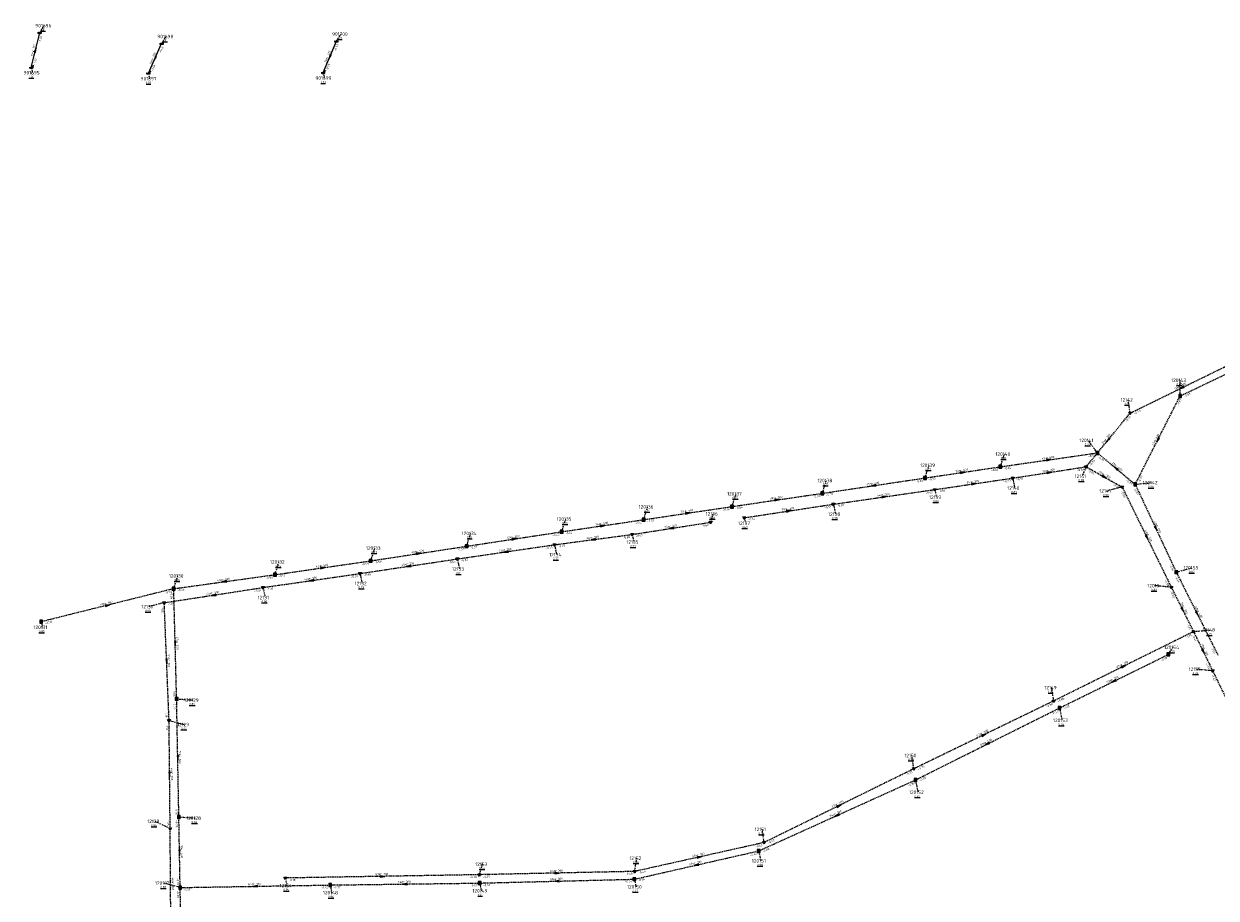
# Model space of a CAD drawing. Extents: x 188323 to 208361, y 565368 to 574910.
# Tile 84 of 256: x 200416 to 200928, y 570233 to 570608. Entities that reach past the tile are written whole.
import ezdxf

# ---------------------------------------------------------------- set-up
doc = ezdxf.new("R2010")
doc.units = 0
doc.linetypes.add('DASHDOT', pattern=[1, 0.5, -0.25, 0, -0.25])
doc.linetypes.add('DASHED', pattern=[0.75, 0.5, -0.25])
doc.layers.get('0').update_dxf_attribs({"linetype": 'CONTINUOUS'})
for name, color, linetype in [('RIO-AFM', 7, 'CONTINUOUS'), ('RIO-BOK', 7, 'CONTINUOUS'), ('RIO-KNP', 7, 'CONTINUOUS'), ('RIO-KNR', 7, 'CONTINUOUS'), ('RIO-LAG', 7, 'CONTINUOUS'), ('RIO-LAG_1B', 7, 'DASHED'), ('RIO-LAG_2B', 7, 'DASHED'), ('RIO-LEN', 7, 'CONTINUOUS'), ('RIO-MVD', 1, 'CONTINUOUS'), ('RIO-VRB', 6, 'DASHDOT'), ('RIO-VRH', 7, 'CONTINUOUS')]:
    doc.layers.add(name, color=color, linetype=linetype)
doc.styles.add('RIO-TXT', font='isocp.shx')

# ---------------------------------------------------------------- blocks, each defined once
blk = doc.blocks.new('L_VHR')
blk.add_lwpolyline([(-0.5, 0), (0.5, 0), (-0.5, 0.15), (-0.5, -0.15), (0.5, 0)])
blk = doc.blocks.new('K_IPR')
blk.add_lwpolyline([(-0.5, -0.5), (0.5, -0.5), (0.5, 0.5), (-0.5, 0.5)], close=True)
blk.add_solid([(-0.5, 0.5), (0.5, 0.5), (-0.5, -0.5), (0.5, -0.5)])
at = {"style": 'RIO-TXT', "flags": 1}
blk.add_attdef('KNOOPNAAM', (2, 2), '', height=1, dxfattribs=at)
blk = doc.blocks.new('K_IPD')
blk.add_lwpolyline([(-0.496027, 0.307994), (0.503973, 0.307994), (0.003973, -0.558031)], close=True)
blk.add_solid([(-0.496027, 0.307994), (0.503973, 0.307994), (0.003973, -0.558031)])
at = {"style": 'RIO-TXT', "flags": 1}
blk.add_attdef('KNOOPNAAM', (2, 2), '', height=1, dxfattribs=at)
blk = doc.blocks.new('K_UTB')
blk.add_lwpolyline([(0.5, 0.15), (0.5, -0.3), (-0.5, -0.3), (-0.5, 0.15), (-0.45, 0.15), (-0.45, -0.25), (0, -0.25), (0.45, -0.25), (0.45, 0.15)], close=True)
blk.add_lwpolyline([(0.85, 0.6), (0.55, 0.65), (0.614828, 0.459583), (0.850842, 0.598937)])
blk.add_arc((0.85, -0.25), 0.85, 90, 180)
at = {"style": 'RIO-TXT', "flags": 1}
blk.add_attdef('KNOOPNAAM', (2, 2), '', height=1, dxfattribs=at)

msp = doc.modelspace()

# ---------------------------------------------------------------- linework, layer by layer
at = {"layer": 'RIO-LAG'}
for p, q in [((200419.52, 570589.376), (200423.12, 570604.288)), ((200544.848, 570587.136), (200550.56, 570600.64)), ((200469.792, 570586.88), (200475.504, 570599.616))]:
    msp.add_line(p, q, dxfattribs=at)
at = {"layer": 'RIO-LAG_1B'}
for p, q in [((200912.896, 570448.32), (200953.616, 570467.776)), ((200893.6, 570410.368), (200912.896, 570448.32)), ((200835.696, 570417.92), (200877.344, 570423.872)), ((200877.344, 570423.872), (200893.6, 570410.368)), ((200803.344, 570413.12), (200835.696, 570417.92)), ((200759.216, 570406.528), (200803.344, 570413.12)), ((200720.448, 570400.832), (200759.216, 570406.528)), ((200893.6, 570410.368), (200911.216, 570372.672)), ((200682.48, 570395.2), (200720.448, 570400.832)), ((200647.28, 570390.016), (200682.48, 570395.2)), ((200606.464, 570383.808), (200647.28, 570390.016)), ((200565.312, 570377.536), (200606.464, 570383.808)), ((200524.128, 570371.584), (200565.312, 570377.536)), ((200480.688, 570365.568), (200524.128, 570371.584)), ((200911.216, 570372.672), (200929.12, 570337.088)), ((200480.688, 570365.568), (200423.776, 570351.36)), ((200481.936, 570318.272), (200480.688, 570365.568)), ((200861.104, 570314.368), (200907.872, 570337.344)), ((200482.896, 570267.584), (200481.936, 570318.272)), ((200799.232, 570283.456), (200861.104, 570314.368)), ((200731.904, 570252.992), (200799.232, 570283.456)), ((200483.44, 570237.248), (200482.896, 570267.584)), ((200678.48, 570240.832), (200731.904, 570252.992)), ((200483.44, 570237.248), (200547.872, 570238.336)), ((200483.776, 570222.08), (200483.44, 570237.248)), ((200547.872, 570238.336), (200612.096, 570239.168)), ((200612.096, 570239.168), (200678.48, 570240.832))]:
    msp.add_line(p, q, dxfattribs=at)
at = {"layer": 'RIO-LAG_2B'}
for p, q in [((200891.424, 570440.96), (200935.904, 570462.72)), ((200872.512, 570417.92), (200891.424, 570440.96)), ((200840.992, 570413.056), (200872.512, 570417.92)), ((200872.512, 570417.92), (200888.016, 570409.216)), ((200807.552, 570408.128), (200840.992, 570413.056)), ((200764, 570401.856), (200807.552, 570408.128)), ((200888.016, 570409.216), (200909.104, 570366.144)), ((200725.696, 570396.032), (200764, 570401.856)), ((200677.568, 570388.864), (200711.296, 570394.112)), ((200644.224, 570384.448), (200677.568, 570388.864)), ((200602.512, 570378.368), (200644.224, 570384.448)), ((200560.704, 570372.096), (200602.512, 570378.368)), ((200519.056, 570366.08), (200560.704, 570372.096)), ((200476.608, 570359.552), (200519.056, 570366.08)), ((200909.104, 570366.144), (200918.656, 570347.136)), ((200478.688, 570308.992), (200476.608, 570359.552)), ((200918.656, 570347.136), (200858.624, 570317.376)), ((200918.656, 570347.136), (200926.864, 570330.304)), ((200926.864, 570330.304), (200943.472, 570296.128)), ((200858.624, 570317.376), (200798.544, 570288.256)), ((200479.152, 570262.528), (200478.688, 570308.992)), ((200798.544, 570288.256), (200734.256, 570256.576)), ((200479.488, 570214.528), (200479.152, 570262.528)), ((200734.256, 570256.576), (200678.656, 570244.16)), ((200611.968, 570242.752), (200528.624, 570241.344)), ((200678.656, 570244.16), (200611.968, 570242.752))]:
    msp.add_line(p, q, dxfattribs=at)
at = {"layer": 'RIO-VRB'}
for p, q in [((200423.12, 570604.26), (200425.0964, 570607.3158)), ((200475.51, 570599.61), (200477.4864, 570602.6658)), ((200550.56, 570600.66), (200552.5364, 570603.7158)), ((200419.52, 570589.4), (200420.0535, 570587.0716)), ((200469.8, 570586.85), (200470.3335, 570584.5216)), ((200544.85, 570587.15), (200545.3835, 570584.8216)), ((200912.9, 570448.3), (200912.899, 570455.075)), ((200891.42, 570440.93), (200890.5379, 570446.6277)), ((200877.35, 570423.9), (200873.444, 570429.2528)), ((200835.7, 570417.91), (200837.4352, 570423.3792)), ((200803.35, 570413.11), (200805.0852, 570418.5792)), ((200872.52, 570417.94), (200870.7863, 570413.8703)), ((200759.22, 570406.55), (200760.9552, 570412.0192)), ((200840.99, 570413.06), (200841.8706, 570408.762)), ((200893.6, 570410.4), (200900.675, 570411.1)), ((200720.45, 570400.84), (200722.1852, 570406.3092)), ((200807.55, 570408.15), (200808.2571, 570404.8368)), ((200888.01, 570409.22), (200881.3625, 570407.4979)), ((200764, 570401.87), (200764.8806, 570397.572)), ((200682.48, 570395.23), (200684.2152, 570400.6992)), ((200711.29, 570394.1), (200712.3414, 570397.6897)), ((200725.7, 570396), (200726.2335, 570393.6716)), ((200647.28, 570389.99), (200649.0152, 570395.4592)), ((200606.46, 570383.83), (200608.1952, 570389.2992)), ((200677.57, 570388.89), (200678.2771, 570385.5768)), ((200565.32, 570377.52), (200567.0552, 570382.9892)), ((200644.23, 570384.44), (200645.1106, 570380.142)), ((200524.12, 570371.58), (200525.8552, 570377.0492)), ((200602.51, 570378.35), (200603.3906, 570374.052)), ((200480.69, 570365.58), (200482.4252, 570371.0492)), ((200560.71, 570372.12), (200561.5906, 570367.822)), ((200911.21, 570372.67), (200918.1775, 570374.5987)), ((200519.05, 570366.08), (200519.9306, 570361.782)), ((200909.11, 570366.16), (200902.035, 570366.8578)), ((200476.61, 570359.58), (200469.9625, 570357.8579)), ((200423.78, 570351.34), (200424.3135, 570349.0116)), ((200918.66, 570347.16), (200925.735, 570347.86)), ((200907.87, 570337.36), (200909.8464, 570340.4158)), ((200926.87, 570330.29), (200919.795, 570330.9878)), ((200858.62, 570317.39), (200857.7379, 570323.0877)), ((200481.93, 570318.28), (200488.8975, 570317.7513)), ((200861.1, 570314.34), (200862.1541, 570309.0571)), ((200478.68, 570308.96), (200485.3282, 570307.24)), ((200798.55, 570288.24), (200797.6679, 570293.9377)), ((200799.24, 570283.47), (200800.2941, 570278.1871)), ((200479.15, 570262.56), (200472.501, 570265.6779)), ((200482.9, 570267.59), (200489.8675, 570267.0613)), ((200734.26, 570256.56), (200733.3779, 570262.2577)), ((200731.91, 570252.99), (200732.7906, 570248.692)), ((200611.96, 570242.74), (200613.3533, 570247.2694)), ((200678.65, 570244.14), (200679.5306, 570249.838)), ((200483.44, 570237.24), (200476.4721, 570239.1665)), ((200528.63, 570241.35), (200529.3371, 570238.0368)), ((200547.87, 570238.33), (200548.5771, 570235.0168)), ((200612.1, 570239.15), (200612.8071, 570235.8368)), ((200678.48, 570240.86), (200679.1871, 570237.5468))]:
    msp.add_line(p, q, dxfattribs=at)

# ---------------------------------------------------------------- block references
at = {"layer": 'RIO-KNP', "xscale": 1.25, "yscale": 1.25, "zscale": 1.25}
for name, p in [('K_UTB', (200423.12, 570604.288)), ('K_UTB', (200550.56, 570600.64)), ('K_UTB', (200475.504, 570599.616)), ('K_UTB', (200419.52, 570589.376)), ('K_UTB', (200469.792, 570586.88)), ('K_UTB', (200544.848, 570587.136)), ('K_IPR', (200912.896, 570448.32)), ('K_IPD', (200891.424, 570440.96)), ('K_IPR', (200877.344, 570423.872)), ('K_IPR', (200835.696, 570417.92)), ('K_IPD', (200872.512, 570417.92)), ('K_IPR', (200803.344, 570413.12)), ('K_IPD', (200840.992, 570413.056)), ('K_IPR', (200759.216, 570406.528)), ('K_IPD', (200807.552, 570408.128)), ('K_IPD', (200888.016, 570409.216)), ('K_IPR', (200893.6, 570410.368)), ('K_IPR', (200720.448, 570400.832)), ('K_IPD', (200764, 570401.856)), ('K_IPR', (200682.48, 570395.2)), ('K_IPD', (200725.696, 570396.032)), ('K_IPR', (200647.28, 570390.016)), ('K_IPD', (200711.296, 570394.112)), ('K_IPD', (200677.568, 570388.864)), ('K_IPR', (200606.464, 570383.808)), ('K_IPD', (200644.224, 570384.448)), ('K_IPR', (200565.312, 570377.536)), ('K_IPD', (200602.512, 570378.368)), ('K_IPR', (200524.128, 570371.584)), ('K_IPD', (200560.704, 570372.096)), ('K_IPR', (200911.216, 570372.672)), ('K_IPR', (200480.688, 570365.568)), ('K_IPD', (200519.056, 570366.08)), ('K_IPD', (200909.104, 570366.144)), ('K_IPD', (200476.608, 570359.552)), ('K_IPR', (200423.776, 570351.36)), ('K_IPD', (200918.656, 570347.136)), ('K_IPR', (200907.872, 570337.344)), ('K_IPD', (200926.864, 570330.304)), ('K_IPR', (200481.936, 570318.272)), ('K_IPD', (200858.624, 570317.376)), ('K_IPR', (200861.104, 570314.368)), ('K_IPD', (200478.688, 570308.992)), ('K_IPD', (200798.544, 570288.256)), ('K_IPR', (200799.232, 570283.456)), ('K_IPR', (200482.896, 570267.584)), ('K_IPD', (200479.152, 570262.528)), ('K_IPR', (200731.904, 570252.992)), ('K_IPD', (200734.256, 570256.576)), ('K_IPD', (200611.968, 570242.752)), ('K_IPD', (200678.656, 570244.16)), ('K_IPR', (200483.44, 570237.248)), ('K_IPD', (200528.624, 570241.344)), ('K_IPR', (200547.872, 570238.336)), ('K_IPR', (200612.096, 570239.168)), ('K_IPR', (200678.48, 570240.832))]:
    msp.add_blockref(name, p, dxfattribs=at)
at = {"layer": 'RIO-VRH', "xscale": 2, "yscale": 2, "zscale": 2}
for p, rotation in [((200421.32, 570596.83), 76.3741), ((200472.655, 570593.23), 245.8852), ((200547.705, 570593.905), 247.0819), ((200913.665, 570451.825), 206.0917), ((200881.97, 570429.435), 230.5714), ((200903.25, 570429.35), 243.0069), ((200856.525, 570420.905), 8.1832), ((200885.475, 570417.15), 500.2852), ((200819.525, 570415.51), 8.439), ((200824.27, 570410.605), 8.3522), ((200856.755, 570415.5), 8.7972), ((200880.265, 570413.58), 330.6259), ((200781.285, 570409.83), 188.4543), ((200739.835, 570403.695), 8.3774), ((200785.775, 570405.01), 8.2048), ((200701.465, 570398.035), 8.4037), ((200744.85, 570398.935), 8.7127), ((200664.88, 570392.61), 8.4662), ((200694.43, 570391.495), 188.7823), ((200902.405, 570391.535), 295.0268), ((200626.87, 570386.91), 8.5807), ((200660.9, 570386.665), 187.6018), ((200898.56, 570387.69), 296.1119), ((200585.89, 570380.675), 8.7191), ((200623.37, 570381.395), 188.3042), ((200581.61, 570375.235), 188.4763), ((200544.72, 570374.55), 8.2032), ((200502.405, 570368.58), 187.865), ((200539.88, 570369.1), 188.2486), ((200497.83, 570362.83), 188.7067), ((200452.235, 570358.46), 374.0467), ((200913.885, 570356.66), 296.6919), ((200920.165, 570354.885), 296.7323), ((200481.31, 570341.93), 271.5106), ((200922.765, 570338.725), 295.9569), ((200477.645, 570334.27), 272.3505), ((200888.64, 570332.275), 386.3712), ((200884.485, 570325.85), 206.2036), ((200828.585, 570302.815), 385.8832), ((200830.17, 570298.905), 206.5179), ((200482.415, 570292.935), 271.1053), ((200478.915, 570285.76), 270.5894), ((200766.405, 570272.4), 386.2299), ((200765.575, 570268.23), 204.3536), ((200483.17, 570252.415), 271.0283), ((200705.195, 570246.925), 192.7895), ((200706.455, 570250.35), 372.5886), ((200570.295, 570242.045), 360.9556), ((200645.305, 570243.44), 361.2025), ((200515.655, 570237.785), 180.9691), ((200579.985, 570238.74), 180.7314), ((200645.29, 570240.005), 181.4755)]:
    msp.add_blockref('L_VHR', p, dxfattribs=dict(at, rotation=rotation))

# ---------------------------------------------------------------- texts
at = {"layer": 'RIO-AFM', "style": 'RIO-TXT'}
for s, rotation, p in [('r 315', 76.3741, (200420.6433, 570596.1602)), ('r 315', 65.8852, (200471.8677, 570592.6948)), ('r 315', 67.0819, (200546.9291, 570593.3536)), ('r 300', 26.0917, (200912.7175, 570451.9177)), ('r 300', 50.5714, (200881.0692, 570429.1267)), ('r 400', 63.0069, (200902.4369, 570428.8551)), ('r 600', 8.1832, (200855.6519, 570421.2846)), ('r 600', 8.439, (200818.6504, 570415.8857)), ('r 300', 8.7972, (200855.8779, 570415.8702)), ('r 600', 320.2852, (200885.1752, 570418.0571)), ('r 600', 8.4543, (200780.4099, 570410.2054)), ('r 300', 8.3522, (200823.3958, 570410.982)), ('r 300', 330.6259, (200879.8064, 570414.4178)), ('r 300', 8.2048, (200784.9018, 570405.3893)), ('r 500', 8.3774, (200738.9608, 570404.0716)), ('r 500', 8.4037, (200700.5906, 570398.4112)), ('r 300', 8.7127, (200743.9736, 570399.3065)), ('r 500', 8.4662, (200664.0048, 570392.9852)), ('r 300', 8.7823, (200693.5532, 570391.8655)), ('r 600', 295.0268, (200902.5268, 570392.4862)), ('r 500', 8.5807, (200625.9945, 570387.2835)), ('r 300', 7.6018, (200660.0307, 570387.0534)), ('r 300', 296.1119, (200898.6655, 570388.6444)), ('r 500', 8.7191, (200585.0136, 570381.0464)), ('r 300', 8.3042, (200622.4963, 570381.7728)), ('r 500', 8.2032, (200543.8465, 570374.9292)), ('r 300', 8.4763, (200580.7349, 570375.6101)), ('r 500', 7.865, (200501.534, 570368.9644)), ('r 300', 8.2486, (200539.0064, 570369.4786)), ('r 500', 374.0467, (200451.323, 570358.7659)), ('r 300', 8.7067, (200496.9533, 570363.2016)), ('r 300', 296.6919, (200913.9734, 570357.6113)), ('r 600', 296.7323, (200920.2579, 570355.8392)), ('r 500', 271.5106, (200481.8031, 570342.7536)), ('r 300', 295.9569, (200922.8648, 570339.675)), ('r 300', 272.3505, (200478.127, 570335.1008)), ('r 300', 386.3712, (200887.6826, 570332.3815)), ('r 300', 26.2036, (200883.5374, 570325.9409)), ('r 300', 385.8832, (200827.6286, 570302.9296)), ('r 300', 26.5179, (200829.2217, 570298.9906)), ('r 500', 271.1053, (200482.915, 570293.7551)), ('r 300', 270.5894, (200479.421, 570286.5756)), ('r 300', 386.2299, (200765.4471, 570272.5101)), ('r 300', 24.3536, (200764.6306, 570268.3513)), ('r 500', 271.0283, (200483.6646, 570253.2346)), ('r 300', 12.7895, (200704.2942, 570247.2332)), ('r 300', 372.5886, (200705.5514, 570250.6785)), ('r 300', 360.9556, (200569.4758, 570242.5573)), ('r 300', 361.2025, (200644.4837, 570243.9435)), ('r 300', 270.4147, (200479.829, 570239.364)), ('r 300', 0.9691, (200514.8366, 570238.2712)), ('r 300', 0.7314, (200579.1686, 570239.2296)), ('r 300', 1.4755, (200644.4675, 570240.484))]:
    msp.add_text(s, height=0.9, rotation=rotation, dxfattribs=at).set_placement(p)
at = {"layer": 'RIO-BOK', "style": 'RIO-TXT'}
for s, rotation, p in [('-1.23', 76.3741, (200423.515, 570599.9446)), ('-0.63', 65.8852, (200475.113, 570595.2953)), ('-0.53', 67.0819, (200550.2533, 570596.3381)), ('-1.22', 76.3741, (200421.2102, 570590.4308)), ('-0.64', 65.8852, (200471.6496, 570587.5558)), ('-0.55', 67.0819, (200546.6845, 570587.8943)), ('-0.81', 25.5345, (200914.7666, 570447.6402)), ('-0.79', 26.0917, (200893.2929, 570440.2884)), ('-0.81', 63.0069, (200912.2869, 570444.0108)), ('-0.79', 50.5714, (200889.8973, 570436.8732)), ('-0.91', 8.1832, (200873.4903, 570421.9305)), ('-0.91', 320.2852, (200877.5333, 570421.9288)), ('-0.82', 8.439, (200831.8495, 570415.9233)), ('-0.82', 8.1832, (200837.2848, 570416.7235)), ('-0.84', 8.7972, (200868.6817, 570415.9293)), ('-0.84', 330.6259, (200873.0542, 570416.0337)), ('-0.84', 50.5714, (200874.4904, 570418.1322)), ('-0.65', 8.4543, (200799.4993, 570411.1222)), ('-0.70', 8.439, (200804.9401, 570411.9306)), ('-0.73', 8.3522, (200837.1361, 570411.0791)), ('-0.73', 8.7972, (200842.5874, 570411.8906)), ('-0.87', 320.2852, (200889.559, 570411.9511)), ('-0.87', 63.0069, (200895.4828, 570411.0121)), ('-0.70', 8.4543, (200760.8104, 570405.371)), ('-0.62', 8.2048, (200803.6911, 570406.1791)), ('-0.62', 8.3522, (200809.1383, 570406.9682)), ('-0.90', 330.6259, (200883.7546, 570410.0189)), ('-0.90', 296.1119, (200887.3699, 570407.3466)), ('-0.87', 295.0268, (200892.9246, 570408.539)), ('-0.64', 8.3774, (200722.0388, 570399.6589)), ('-0.65', 8.3774, (200755.3673, 570404.5675)), ('-0.51', 8.7127, (200760.159, 570399.865)), ('-0.51', 8.2048, (200765.5853, 570400.6841)), ('-0.64', 8.4037, (200716.5982, 570398.8557)), ('-0.40', 8.7127, (200727.2957, 570394.8282)), ('-0.62', 8.4662, (200678.6297, 570393.2414)), ('-0.62', 8.4037, (200684.0694, 570394.0496)), ('-0.60', 8.7823, (200707.4515, 570392.0903)), ('-0.60', 8.5807, (200643.4344, 570387.9938)), ('-0.60', 8.4662, (200648.8707, 570388.8114)), ('-0.65', 7.6018, (200673.6904, 570386.9598)), ('-0.65', 8.7823, (200679.1671, 570387.7202)), ('-0.59', 8.7191, (200602.6193, 570381.8246)), ('-0.59', 8.5807, (200608.053, 570382.6545)), ('-0.75', 8.3042, (200640.3749, 570382.4624)), ('-0.75', 7.6018, (200645.8027, 570383.2375)), ('-0.58', 8.2032, (200561.4605, 570375.5491)), ('-0.58', 8.7191, (200566.9158, 570376.3484)), ('-0.83', 8.4763, (200598.6602, 570376.3608)), ('-0.83', 8.3042, (200604.0973, 570377.1669)), ('-0.96', 295.0268, (200908.229, 570375.8029)), ('-0.50', 7.865, (200520.2495, 570369.632)), ('-0.57', 8.2032, (200525.7052, 570370.3941)), ('-0.95', 8.2486, (200556.8525, 570370.1461)), ('-0.95', 8.4763, (200562.3009, 570370.9416)), ('-0.96', 296.7323, (200910.5903, 570370.7898)), ('-0.55', 7.865, (200482.2682, 570364.3847)), ('-1.00', 8.7067, (200515.2081, 570364.0753)), ('-1.00', 8.2486, (200520.6362, 570364.8953)), ('-0.98', 296.1119, (200906.0736, 570369.238)), ('-0.55', 374.0467, (200477.0442, 570363.2603)), ('-0.55', 271.5106, (200479.3281, 570364.1431)), ('-0.98', 296.6919, (200908.4889, 570364.2802)), ('-1.06', 272.3505, (200475.2693, 570358.1233)), ('-1.06', 8.7067, (200478.2056, 570358.4081)), ('-0.50', 374.0467, (200425.4784, 570350.3227)), ('-1.01', 296.6919, (200915.5778, 570350.1989)), ('-1.01', 386.3712, (200915.5912, 570344.1203)), ('-1.01', 295.9569, (200918.0149, 570345.2883)), ('-1.04', 296.7323, (200926.046, 570340.1424)), ('-0.18', 26.2036, (200904.8093, 570334.2931)), ('-1.07', 295.9569, (200923.8254, 570333.3681)), ('-1.07', 295.9304, (200926.224, 570328.4186)), ('-0.65', 271.5106, (200480.4504, 570322.3422)), ('-0.65', 271.1053, (200480.5579, 570316.8528)), ('-0.88', 385.8832, (200855.5256, 570314.3764)), ('-0.88', 386.3712, (200860.4964, 570316.7587)), ('-0.26', 26.2036, (200862.9741, 570313.7021)), ('-1.18', 272.3505, (200477.1431, 570313.0002)), ('-0.26', 26.5179, (200858.0557, 570311.2561)), ('-1.18', 270.5894, (200477.2951, 570307.5452)), ('-0.75', 385.8832, (200800.421, 570287.5928)), ('-0.75', 386.2299, (200795.4722, 570285.2103)), ('-0.35', 26.5179, (200801.1176, 570282.8423)), ('-0.35', 24.3536, (200796.0814, 570280.5033)), ('-0.78', 271.1053, (200481.4514, 570271.6627)), ('-1.25', 270.5894, (200477.7354, 570266.6456)), ('-0.78', 271.0283, (200481.526, 570266.1647)), ('-0.60', 386.2299, (200736.1348, 570255.9241)), ('-0.60', 372.5886, (200730.557, 570254.3328)), ('-0.46', 24.3536, (200733.7626, 570252.2919)), ('-0.46', 12.7895, (200728.2209, 570250.7168)), ('-0.35', 360.9556, (200607.8831, 570241.3221)), ('-0.35', 361.2025, (200613.3897, 570241.3706)), ('-0.49', 361.2025, (200674.5794, 570242.694)), ('-0.49', 372.5886, (200680.322, 570243.0798)), ('-0.81', 271.0283, (200481.9839, 570241.3149)), ('-0.18', 360.9556, (200530.0538, 570239.9744)), ('-0.72', 0.9691, (200543.7938, 570236.8608)), ('-0.72', 0.7314, (200549.2875, 570236.948)), ('-0.63', 0.7314, (200608.0177, 570237.6978)), ('-0.63', 1.4755, (200613.5354, 570237.7865)), ('-0.54', 1.4755, (200674.4172, 570239.3549)), ('-0.54', 12.7895, (200680.155, 570239.8046)), ('-0.81', 271.2946, (200482.0727, 570235.8083)), ('-0.81', 0.9691, (200484.8633, 570235.8639))]:
    msp.add_text(s, height=0.9, rotation=rotation, dxfattribs=at).set_placement(p)
at = {"layer": 'RIO-KNR', "style": 'RIO-TXT'}
for s, p in [('901696', (200421.2714, 570606.5658)), ('901698', (200473.6614, 570601.9158)), ('901700', (200548.7114, 570602.9658)), ('901695', (200416.2285, 570586.3216)), ('901697', (200466.5085, 570583.7716)), ('901699', (200541.5585, 570584.0716)), ('120143', (200909.074, 570454.325)), ('12142', (200887.3504, 570445.8777)), ('120141', (200869.619, 570428.5028)), ('120140', (200833.6102, 570422.6292)), ('120139', (200801.2602, 570417.8292)), ('120138', (200757.1302, 570411.2692)), ('12141', (200867.5988, 570413.1203)), ('120142', (200896.85, 570410.35)), ('120137', (200718.3602, 570405.5592)), ('12140', (200838.6831, 570408.012)), ('12147', (200878.175, 570406.7479)), ('120136', (200680.3902, 570399.9492)), ('12139', (200805.0696, 570404.0868)), ('120135', (200645.1902, 570394.7092)), ('12136', (200709.1539, 570396.9397)), ('12138', (200761.6931, 570396.822)), ('12137', (200723.046, 570392.9216)), ('120134', (200604.3702, 570388.5492)), ('12135', (200675.0896, 570384.8268)), ('120133', (200563.2302, 570382.2392)), ('12134', (200641.9231, 570379.392)), ('120132', (200522.0302, 570376.2992)), ('120155', (200914.3525, 570373.8487)), ('120130', (200478.6002, 570370.2992)), ('12133', (200600.2031, 570373.302)), ('12132', (200558.4031, 570367.072)), ('12019', (200898.8475, 570366.1078)), ('12131', (200516.7431, 570361.032)), ('12130', (200466.775, 570357.1079)), ('120131', (200420.4885, 570348.2616)), ('12148', (200922.5475, 570347.11)), ('120154', (200906.0214, 570339.6658)), ('12155', (200916.6075, 570330.2378)), ('12149', (200854.5504, 570322.3377)), ('120129', (200485.0725, 570317.0013)), ('120153', (200858.3291, 570308.3071)), ('12129', (200482.1407, 570306.49)), ('12150', (200794.4804, 570293.1877)), ('120152', (200796.4691, 570277.4371)), ('120128', (200486.0425, 570266.3113)), ('12128', (200469.3135, 570264.9279)), ('12151', (200730.1904, 570261.5077)), ('12153', (200610.1658, 570246.5194)), ('12152', (200676.3431, 570249.088)), ('120151', (200728.9656, 570247.942)), ('120127', (200472.6471, 570238.4165)), ('12154', (200526.1496, 570237.2868)), ('120150', (200675.3621, 570236.7968)), ('120148', (200544.7521, 570234.2668)), ('120149', (200608.9821, 570235.0868))]:
    msp.add_text(s, height=1.5, dxfattribs=at).set_placement(p)
at = {"layer": 'RIO-LEN', "style": 'RIO-TXT'}
for s, rotation, p in [('15m', 76.3741, (200420.1347, 570594.0609)), ('14m', 65.8852, (200470.9854, 570590.7232)), ('15m', 67.0819, (200546.0882, 570591.364)), ('50m', 26.0917, (200910.7776, 570450.9676)), ('30m', 50.5714, (200879.6975, 570427.4581)), ('43m', 63.0069, (200901.4567, 570426.9303)), ('42m', 8.1832, (200853.5139, 570420.9771)), ('33m', 8.439, (200816.5138, 570415.5687)), ('32m', 8.7972, (200853.7433, 570415.5398)), ('18m', 330.6259, (200877.9235, 570415.4762)), ('21m', 320.2852, (200883.5129, 570419.4364)), ('34m', 8.3522, (200821.2587, 570410.6682)), ('45m', 8.4543, (200778.2734, 570409.8878)), ('44m', 8.2048, (200782.7639, 570405.081)), ('39m', 8.3774, (200736.8238, 570403.7569)), ('38m', 8.4037, (200698.4538, 570398.0955)), ('39m', 8.7127, (200741.8385, 570398.9793)), ('36m', 8.4662, (200661.8684, 570392.6672)), ('34m', 8.7823, (200691.4185, 570391.5356)), ('48m', 296.1119, (200897.7138, 570390.5835)), ('42m', 295.0268, (200901.612, 570394.4429)), ('41m', 8.5807, (200623.8586, 570386.9612)), ('34m', 7.6018, (200657.8897, 570386.7676)), ('42m', 8.7191, (200582.8786, 570380.719)), ('42m', 8.3042, (200620.3589, 570381.4608)), ('42m', 8.2032, (200541.7086, 570374.621)), ('42m', 8.4763, (200578.5985, 570375.2917)), ('42m', 8.2486, (200536.8688, 570369.1687)), ('44m', 7.865, (200499.3943, 570368.6688)), ('43m', 8.7067, (200494.8182, 570362.8745)), ('21m', 296.6919, (200913.0022, 570359.5406)), ('59m', 374.0467, (200449.2279, 570358.2402)), ('40m', 296.7323, (200919.2853, 570357.7679)), ('47m', 271.5106, (200481.7451, 570344.9128)), ('19m', 295.9569, (200921.9183, 570341.6166)), ('51m', 272.3505, (200478.0374, 570337.2589)), ('67m', 386.3712, (200885.7481, 570331.4208)), ('52m', 26.2036, (200881.5994, 570324.987)), ('67m', 385.8832, (200825.686, 570301.9854)), ('69m', 26.5179, (200827.289, 570298.0261)), ('51m', 271.1053, (200482.8723, 570295.9147)), ('46m', 270.5894, (200479.3977, 570288.7355)), ('72m', 386.2299, (200763.5102, 570271.5542)), ('74m', 24.3536, (200762.6628, 570267.4605)), ('30m', 271.0283, (200483.6248, 570255.3942)), ('55m', 12.7895, (200702.1878, 570246.755)), ('57m', 372.5886, (200703.4436, 570250.2063)), ('83m', 360.9556, (200567.3161, 570242.5199)), ('67m', 361.2025, (200642.3242, 570243.8968)), ('48m', 270.4147, (200479.8123, 570241.5239)), ('64m', 0.9691, (200512.6769, 570238.2347)), ('64m', 0.7314, (200577.0088, 570239.202)), ('66m', 1.4755, (200642.3082, 570240.4284))]:
    msp.add_text(s, height=0.9, rotation=rotation, dxfattribs=at).set_placement(p)
at = {"layer": 'RIO-MVD', "style": 'RIO-TXT'}
for s, p in [('%%U1.81', (200423.5664, 570605.1658)), ('%%U1.81', (200475.9564, 570600.5158)), ('%%U1.81', (200551.0064, 570601.5658)), ('%%U1.81', (200418.5235, 570584.9216)), ('%%U1.81', (200468.8035, 570582.3716)), ('%%U1.81', (200543.8535, 570582.6716)), ('%%U0.87', (200911.369, 570452.925)), ('%%U1.06', (200889.0079, 570444.4777)), ('%%U0.95', (200871.914, 570427.1028)), ('%%U0.81', (200835.9052, 570421.2292)), ('%%U0.77', (200803.5552, 570416.4292)), ('%%U0.89', (200869.2563, 570411.7203)), ('%%U0.77', (200759.4252, 570409.8692)), ('%%U0.83', (200840.3406, 570406.612)), ('%%U0.90', (200879.8325, 570405.3479)), ('%%U0.95', (200899.145, 570408.95)), ('%%U0.75', (200720.6552, 570404.1592)), ('%%U0.80', (200806.7271, 570402.6868)), ('%%U0.76', (200682.6852, 570398.5492)), ('%%U0.76', (200710.8114, 570395.5397)), ('%%U0.78', (200763.3506, 570395.422)), ('%%U0.79', (200647.4852, 570393.3092)), ('%%U0.69', (200724.7035, 570391.5216)), ('%%U0.81', (200606.6652, 570387.1492)), ('%%U0.83', (200565.5252, 570380.8392)), ('%%U0.77', (200676.7471, 570383.4268)), ('%%U0.84', (200524.3252, 570374.8992)), ('%%U0.77', (200643.5806, 570377.992)), ('%%U0.81', (200601.8606, 570371.902)), ('%%U0.87', (200916.6475, 570372.4487)), ('%%U0.86', (200480.8952, 570368.8992)), ('%%U0.79', (200560.0606, 570365.672)), ('%%U0.80', (200900.505, 570364.7078)), ('%%U0.80', (200518.4006, 570359.632)), ('%%U0.95', (200468.4325, 570355.7079)), ('%%U0.85', (200422.7835, 570346.8616)), ('%%U0.97', (200924.205, 570345.71)), ('%%U0.91', (200908.3164, 570338.2658)), ('%%U0.88', (200918.265, 570328.8378)), ('%%U1.00', (200856.2079, 570320.9377)), ('%%U0.86', (200487.3675, 570315.6013)), ('%%U0.86', (200483.7982, 570305.09)), ('%%U0.96', (200860.6241, 570306.9071)), ('%%U0.99', (200796.1379, 570291.7877)), ('%%U0.96', (200798.7641, 570276.0371)), ('%%U0.86', (200470.971, 570263.5279)), ('%%U0.84', (200488.3375, 570264.9113)), ('%%U0.96', (200731.8479, 570260.1077)), ('%%U0.96', (200678.0006, 570247.688)), ('%%U0.98', (200731.2606, 570246.542)), ('%%U0.96', (200611.8233, 570245.1194)), ('%%U0.88', (200474.9421, 570237.0165)), ('%%U0.95', (200527.8071, 570235.8868)), ('%%U0.96', (200547.0471, 570232.8668)), ('%%U1.01', (200611.2771, 570233.6868)), ('%%U0.97', (200677.6571, 570235.3968))]:
    msp.add_text(s, height=0.9, dxfattribs=at).set_placement(p)

doc.saveas('drawing.dxf')
